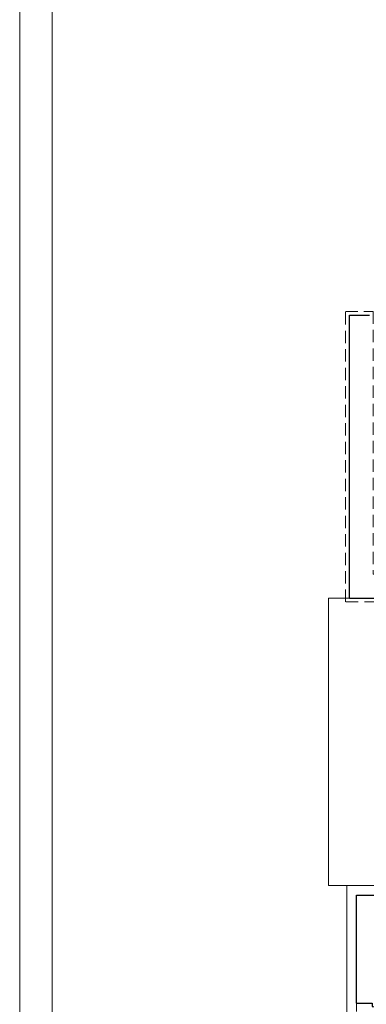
# Model space of a CAD drawing. Header units: millimetres. Extents: x 12584 to 77584, y 9983 to 29820.
# Tile 11 of 176: x 22903 to 23438, y 12880 to 14401. Entities that reach past the tile are written whole.
import ezdxf

# ---------------------------------------------------------------- set-up
doc = ezdxf.new("R2010")
doc.units = ezdxf.units.MM
doc.linetypes.add('HIDDEN', pattern=[9.525, 6.35, -3.175])
for name, color, linetype, lineweight in [('m_cienka', 7, 'Continuous', 5), ('m_tabela', 7, 'Continuous', 20), ('m_ściany', 7, 'Continuous', 30)]:
    doc.layers.add(name, color=color, linetype=linetype, lineweight=lineweight)

msp = doc.modelspace()

# ---------------------------------------------------------------- linework, layer by layer
at = {"layer": 'm_cienka', "color": 7, "ltscale": 2}
for p, q in [((23380.2, 13063.3), (23380.2, 13507.3)), ((23380.2, 13507.3), (23412.2, 13507.3)), ((23408.2, 13063.3), (23380.2, 13063.3))]:
    msp.add_line(p, q, dxfattribs=at)
at = {"layer": 'm_cienka', "color": 7, "linetype": 'HIDDEN', "ltscale": 2}
msp.add_line((23423.2, 12881.3), (23423.2, 12705.3), dxfattribs=at)
at = {"layer": 'm_cienka', "color": 7, "linetype": 'HIDDEN', "ltscale": 3}
msp.add_lwpolyline([(23540.2, 13501.3), (23406.2, 13501.3), (23406.2, 13950.3), (23449.2, 13950.3), (23449.2, 13544.3), (23540.2, 13544.3), (23540.2, 13538.3)], dxfattribs=at)
at = {"layer": 'm_cienka', "color": 7, "ltscale": 2}
msp.add_lwpolyline([(23525.2, 12423.3), (23525.2, 12517.3), (23408.2, 12517.3), (23408.2, 13063.3), (23523.2, 13063.3), (23523.2, 13080.3), (23527.2, 13080.3)], dxfattribs=at)
at = {"layer": 'm_tabela', "color": 7}
for p, q in [((22903.5, 15922.5), (22903.5, 9982.5)), ((22953.5, 15872.5), (22953.5, 10032.5))]:
    msp.add_line(p, q, dxfattribs=at)
at = {"layer": 'm_ściany', "color": 7, "ltscale": 2}
for p, q in [((23412.2, 13507.3), (23412.2, 13944.3)), ((23412.2, 13944.3), (23443.2, 13944.3)), ((23412.2, 13507.3), (23540.2, 13507.3)), ((23423.2, 12881.3), (23423.2, 13048.3))]:
    msp.add_line(p, q, dxfattribs=at)
msp.add_lwpolyline([(23423.2, 13048.3), (23538.2, 13048.3), (23538.2, 13080.3), (23527.2, 13080.3), (23527.2, 13105.3), (23523.2, 13105.3), (23523.2, 13115.3), (23527.2, 13115.3), (23527.2, 13119.3), (23531.2, 13119.3), (23531.2, 13122.3), (23536.2, 13122.3), (23536.2, 13125.3), (23598.2, 13125.3), (23598.2, 13114.3), (23647.2, 13114.3)], dxfattribs=at)
msp.add_lwpolyline([(23423.2, 12881.3), (23447.2, 12881.3), (23447.2, 12876.3, -0.440095), (23456.7, 12866.8), (23458.2, 12866.8), (23458.2, 12865.3)], format="xyb", dxfattribs=at)

doc.saveas('drawing.dxf')
